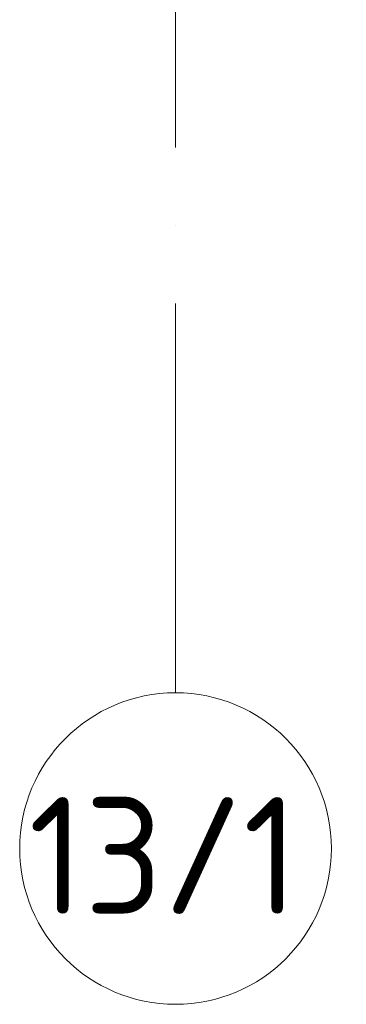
# Model space of a CAD drawing. Header units: millimetres. Extents: x -3267 to 40126, y 29201 to 102288.
# Tile 107 of 256: x 31276 to 32114, y 29201 to 31729. Entities that reach past the tile are written whole.
import ezdxf

# ---------------------------------------------------------------- set-up
doc = ezdxf.new("R2010")
doc.units = ezdxf.units.MM
doc.linetypes.add('4_ Штрихпунктир_ 10 х 2 мм', pattern=[1400, 1000, -200, 0, -200])
doc.layers.add('S-GRID-____-IDEN', color=7, linetype='Continuous', lineweight=9)
doc.layers.add('S-GRID-____-OTLN', color=7, linetype='Continuous', lineweight=9)
doc.styles.add('GOST Common_1', font='GOST_Common.ttf', dxfattribs={"height": 300})

# ---------------------------------------------------------------- blocks, each defined once
blk = doc.blocks.new('Ось сетки - 8_0 мм-37851243-ВКК_02_К1_З_ЭОМ_кабель_')
at = {"layer": 'S-GRID-____-IDEN', "color": 253, "true_color": 0xaaaaaa}
blk.add_circle((0, 0), 4, dxfattribs=at)

msp = doc.modelspace()

# ---------------------------------------------------------------- linework, layer by layer
at = {"layer": 'S-GRID-____-OTLN', "color": 253, "linetype": '4_ Штрихпунктир_ 10 х 2 мм', "true_color": 0xaaaaaa}
msp.add_line((31675.6, 30000.7), (31675.6, 101488.3), dxfattribs=at)

# ---------------------------------------------------------------- block references
at = {"layer": 'S-GRID-____-IDEN', "color": 253, "true_color": 0xaaaaaa, "xscale": 99.99999999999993, "yscale": 99.99999999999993, "zscale": 99.99999999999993}
msp.add_blockref('Ось сетки - 8_0 мм-37851243-ВКК_02_К1_З_ЭОМ_кабель_', (31675.6, 29600.7), dxfattribs=at)

# ---------------------------------------------------------------- texts
at = {"layer": 'S-GRID-____-IDEN', "color": 253, "true_color": 0xaaaaaa, "insert": (31298.5, 29732.8), "char_height": 300, "width": 905.907, "attachment_point": 1, "style": 'GOST Common_1'}
msp.add_mtext('13/1', dxfattribs=at)

doc.saveas('drawing.dxf')
